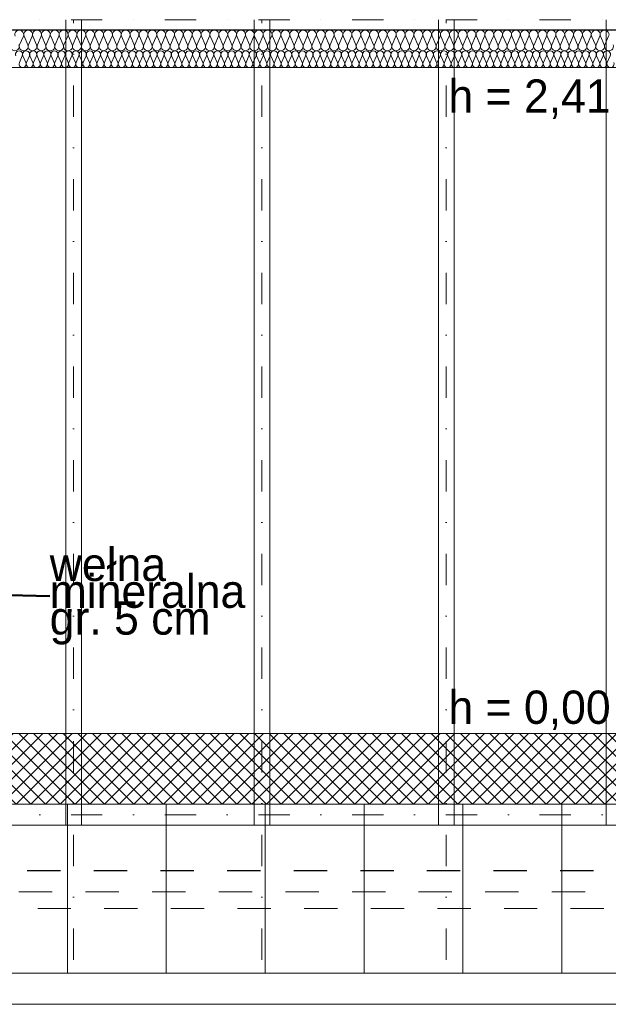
# Model space of a CAD drawing. Extents: x -438200 to -357500, y 15000 to 163871.
# Tile 108 of 148: x -429161 to -426334, y 107405 to 112136. Entities that reach past the tile are written whole.
import ezdxf

# ---------------------------------------------------------------- set-up
doc = ezdxf.new("R2010")
doc.units = 0
doc.header["$MEASUREMENT"] = 0
doc.linetypes.add('Dot & Dashed', pattern=[450, 150, -150, 0, -150])
doc.linetypes.add('Przerywana', pattern=[320, 160, -160])
doc.layers.get('0').update_dxf_attribs({"color": 252})
doc.layers.add('#podkład', color=252, linetype='Continuous')
doc.layers.add('Arch ocieplenie', color=252, linetype='Continuous')
for name, color, linetype, lineweight in [('Arch dachowki_Nr_Pióra__81', 252, 'Continuous', 9), ('Arch ocieplenie_Nr_Pióra__44', 252, 'Continuous', 13), ('Arch opisy_Nr_Pióra__21', 252, 'Continuous', 9), ('Arch wykończenie_Nr_Pióra__3', 252, 'Continuous', 18), ('arch wypelnienia_Nr_Pióra__2', 252, 'Continuous', 13), ('INWENT DACH_Nr_Pióra__21', 252, 'Continuous', 9), ('INWENT KONST. DREWNIANA_Nr_Pióra__2', 252, 'Continuous', 13), ('INWENT KONST. DREWNIANA_Nr_Pióra__21', 252, 'Continuous', 9), ('INWENT RURY SPUSTOWE_Nr_Pióra__21', 252, 'Continuous', 9), ('INWENT WYMIARY_Nr_Pióra__21', 252, 'Continuous', 9), ('INWENT.ŚCIANY_Nr_Pióra__1', 252, 'Continuous', 25), ('INWENT.ŚCIANY_Nr_Pióra__2', 252, 'Continuous', 13)]:
    doc.layers.add(name, color=color, linetype=linetype, lineweight=lineweight)
doc.styles.add('GENERATED_STYLE_2', font='txt')
doc.styles.add('GENERATED_STYLE_4', font='txt')
doc.dimstyles.new('GENERATED_STYLE__7', dxfattribs={"dimtxt": 0.18, "dimasz": 109.44, "dimexe": 0.18, "dimexo": 0.0625, "dimgap": 0.09, "dimtad": 0, "dimtih": 1, "dimtoh": 1, "dimdec": 4, "dimzin": 0, "dimdsep": 46, "dimcen": 0.09, "dimadec": 0, "dimazin": 0, "dimtfac": 1, "dimtdec": 4, "dimtmove": 0, "dimatfit": 3, "dimldrblk": 'ARROWHEAD_11', "dimfxl": 1, "dimtolj": 1, "dimtzin": 0, "dimarcsym": 0})

# ---------------------------------------------------------------- blocks, each defined once
blk = doc.blocks.new('Izolacja cieplna 14_225', base_point=(-429844.9, 96852.6))
at = {"layer": 'Arch ocieplenie_Nr_Pióra__44', "linetype": 'Continuous'}
for p, q in [((-429163, 96796.4), (-429148.9, 96828.8)), ((-429146, 96828.8), (-429131.8, 96796.4)), ((-429129, 96796.4), (-429114.8, 96828.8)), ((-429112, 96828.8), (-429097.8, 96796.4)), ((-429095, 96796.4), (-429080.8, 96828.8)), ((-429077.9, 96828.8), (-429063.8, 96796.4)), ((-429060.9, 96796.4), (-429046.8, 96828.8)), ((-429043.9, 96828.8), (-429029.8, 96796.4)), ((-429026.9, 96796.4), (-429012.7, 96828.8)), ((-429009.9, 96828.8), (-428995.7, 96796.4)), ((-428992.9, 96796.4), (-428978.7, 96828.8)), ((-428975.9, 96828.8), (-428961.7, 96796.4)), ((-428958.9, 96796.4), (-428944.7, 96828.8)), ((-428941.8, 96828.8), (-428927.7, 96796.4)), ((-428924.8, 96796.4), (-428910.7, 96828.8)), ((-428907.8, 96828.8), (-428893.7, 96796.4)), ((-428890.8, 96796.4), (-428876.6, 96828.8)), ((-428873.8, 96828.8), (-428859.6, 96796.4)), ((-428856.8, 96796.4), (-428842.6, 96828.8)), ((-428839.8, 96828.8), (-428825.6, 96796.4)), ((-428822.8, 96796.4), (-428808.6, 96828.8)), ((-428805.7, 96828.8), (-428791.6, 96796.4)), ((-428788.7, 96796.4), (-428774.6, 96828.8)), ((-428771.7, 96828.8), (-428757.6, 96796.4)), ((-428754.7, 96796.4), (-428740.5, 96828.8)), ((-428737.7, 96828.8), (-428723.5, 96796.4)), ((-428720.7, 96796.4), (-428706.5, 96828.8)), ((-428703.7, 96828.8), (-428689.5, 96796.4)), ((-428686.6, 96796.4), (-428672.5, 96828.8)), ((-428669.6, 96828.8), (-428655.5, 96796.4)), ((-428652.6, 96796.4), (-428638.5, 96828.8)), ((-428635.6, 96828.8), (-428621.5, 96796.4)), ((-428618.6, 96796.4), (-428604.4, 96828.8)), ((-428601.6, 96828.8), (-428587.4, 96796.4)), ((-428584.6, 96796.4), (-428570.4, 96828.8)), ((-428567.6, 96828.8), (-428553.4, 96796.4)), ((-428550.5, 96796.4), (-428536.4, 96828.8)), ((-428533.5, 96828.8), (-428519.4, 96796.4)), ((-428516.5, 96796.4), (-428502.4, 96828.8)), ((-428499.5, 96828.8), (-428485.4, 96796.4)), ((-428482.5, 96796.4), (-428468.3, 96828.8)), ((-428465.5, 96828.8), (-428451.3, 96796.4)), ((-428448.5, 96796.4), (-428434.3, 96828.8)), ((-428431.5, 96828.8), (-428417.3, 96796.4)), ((-428414.4, 96796.4), (-428400.3, 96828.8)), ((-428397.4, 96828.8), (-428383.3, 96796.4)), ((-428380.4, 96796.4), (-428366.3, 96828.8)), ((-428363.4, 96828.8), (-428349.3, 96796.4)), ((-428346.4, 96796.4), (-428332.2, 96828.8)), ((-428329.4, 96828.8), (-428315.2, 96796.4)), ((-428312.4, 96796.4), (-428298.2, 96828.8)), ((-428295.4, 96828.8), (-428281.2, 96796.4)), ((-428278.3, 96796.4), (-428264.2, 96828.8)), ((-428261.3, 96828.8), (-428247.2, 96796.4)), ((-428244.3, 96796.4), (-428230.2, 96828.8)), ((-428227.3, 96828.8), (-428213.1, 96796.4)), ((-428210.3, 96796.4), (-428196.1, 96828.8)), ((-428193.3, 96828.8), (-428179.1, 96796.4)), ((-428176.3, 96796.4), (-428162.1, 96828.8)), ((-428159.3, 96828.8), (-428145.1, 96796.4)), ((-428142.2, 96796.4), (-428128.1, 96828.8)), ((-428125.2, 96828.8), (-428111.1, 96796.4)), ((-428108.2, 96796.4), (-428094.1, 96828.8)), ((-428091.2, 96828.8), (-428077, 96796.4)), ((-428074.2, 96796.4), (-428060, 96828.8)), ((-428057.2, 96828.8), (-428043, 96796.4)), ((-428040.2, 96796.4), (-428026, 96828.8)), ((-428023.2, 96828.8), (-428009, 96796.4)), ((-428006.1, 96796.4), (-427992, 96828.8)), ((-427989.1, 96828.8), (-427975, 96796.4)), ((-427972.1, 96796.4), (-427958, 96828.8)), ((-427955.1, 96828.8), (-427940.9, 96796.4)), ((-427938.1, 96796.4), (-427923.9, 96828.8)), ((-427921.1, 96828.8), (-427906.9, 96796.4)), ((-427904.1, 96796.4), (-427889.9, 96828.8)), ((-427887, 96828.8), (-427872.9, 96796.4)), ((-427870, 96796.4), (-427855.9, 96828.8)), ((-427853, 96828.8), (-427838.9, 96796.4)), ((-427836, 96796.4), (-427821.9, 96828.8)), ((-427819, 96828.8), (-427804.8, 96796.4)), ((-427802, 96796.4), (-427787.8, 96828.8)), ((-427785, 96828.8), (-427770.8, 96796.4)), ((-427768, 96796.4), (-427753.8, 96828.8)), ((-427750.9, 96828.8), (-427736.8, 96796.4)), ((-427733.9, 96796.4), (-427719.8, 96828.8)), ((-427716.9, 96828.8), (-427702.8, 96796.4)), ((-427699.9, 96796.4), (-427685.8, 96828.8)), ((-427682.9, 96828.8), (-427668.7, 96796.4)), ((-427665.9, 96796.4), (-427651.7, 96828.8)), ((-427648.9, 96828.8), (-427634.7, 96796.4)), ((-427631.9, 96796.4), (-427617.7, 96828.8)), ((-427614.8, 96828.8), (-427600.7, 96796.4)), ((-427597.8, 96796.4), (-427583.7, 96828.8)), ((-427580.8, 96828.8), (-427566.7, 96796.4)), ((-427563.8, 96796.4), (-427549.7, 96828.8)), ((-427546.8, 96828.8), (-427532.6, 96796.4)), ((-427529.8, 96796.4), (-427515.6, 96828.8)), ((-427512.8, 96828.8), (-427498.6, 96796.4)), ((-427495.8, 96796.4), (-427481.6, 96828.8)), ((-427478.7, 96828.8), (-427464.6, 96796.4)), ((-427461.7, 96796.4), (-427447.6, 96828.8)), ((-427444.7, 96828.8), (-427430.6, 96796.4)), ((-427427.7, 96796.4), (-427413.5, 96828.8)), ((-427410.7, 96828.8), (-427396.5, 96796.4)), ((-427393.7, 96796.4), (-427379.5, 96828.8)), ((-427376.7, 96828.8), (-427362.5, 96796.4)), ((-427359.7, 96796.4), (-427345.5, 96828.8)), ((-427342.6, 96828.8), (-427328.5, 96796.4)), ((-427325.6, 96796.4), (-427311.5, 96828.8)), ((-427308.6, 96828.8), (-427294.5, 96796.4)), ((-427291.6, 96796.4), (-427277.4, 96828.8)), ((-427274.6, 96828.8), (-427260.4, 96796.4)), ((-427257.6, 96796.4), (-427243.4, 96828.8)), ((-427240.6, 96828.8), (-427226.4, 96796.4)), ((-427223.5, 96796.4), (-427209.4, 96828.8)), ((-427206.5, 96828.8), (-427192.4, 96796.4)), ((-427189.5, 96796.4), (-427175.4, 96828.8)), ((-427172.5, 96828.8), (-427158.4, 96796.4)), ((-427155.5, 96796.4), (-427141.3, 96828.8)), ((-427138.5, 96828.8), (-427124.3, 96796.4)), ((-427121.5, 96796.4), (-427107.3, 96828.8)), ((-427104.5, 96828.8), (-427090.3, 96796.4)), ((-427087.4, 96796.4), (-427073.3, 96828.8)), ((-427070.4, 96828.8), (-427056.3, 96796.4)), ((-427053.4, 96796.4), (-427039.3, 96828.8)), ((-427036.4, 96828.8), (-427022.3, 96796.4)), ((-427019.4, 96796.4), (-427005.2, 96828.8)), ((-427002.4, 96828.8), (-426988.2, 96796.4)), ((-426985.4, 96796.4), (-426971.2, 96828.8)), ((-426968.4, 96828.8), (-426954.2, 96796.4)), ((-426951.3, 96796.4), (-426937.2, 96828.8)), ((-426934.3, 96828.8), (-426920.2, 96796.4)), ((-426917.3, 96796.4), (-426903.2, 96828.8)), ((-426900.3, 96828.8), (-426886.2, 96796.4)), ((-426883.3, 96796.4), (-426869.1, 96828.8)), ((-426866.3, 96828.8), (-426852.1, 96796.4)), ((-426849.3, 96796.4), (-426835.1, 96828.8)), ((-426832.3, 96828.8), (-426818.1, 96796.4)), ((-426815.2, 96796.4), (-426801.1, 96828.8)), ((-426798.2, 96828.8), (-426784.1, 96796.4)), ((-426781.2, 96796.4), (-426767.1, 96828.8)), ((-426764.2, 96828.8), (-426750.1, 96796.4)), ((-426747.2, 96796.4), (-426733, 96828.8)), ((-426730.2, 96828.8), (-426716, 96796.4)), ((-426713.2, 96796.4), (-426699, 96828.8)), ((-426696.2, 96828.8), (-426682, 96796.4)), ((-426679.1, 96796.4), (-426665, 96828.8)), ((-426662.1, 96828.8), (-426648, 96796.4)), ((-426645.1, 96796.4), (-426631, 96828.8)), ((-426628.1, 96828.8), (-426613.9, 96796.4)), ((-426611.1, 96796.4), (-426596.9, 96828.8)), ((-426594.1, 96828.8), (-426579.9, 96796.4)), ((-426577.1, 96796.4), (-426562.9, 96828.8)), ((-426560.1, 96828.8), (-426545.9, 96796.4)), ((-426543, 96796.4), (-426528.9, 96828.8)), ((-426526, 96828.8), (-426511.9, 96796.4)), ((-426509, 96796.4), (-426494.9, 96828.8)), ((-426492, 96828.8), (-426477.8, 96796.4)), ((-426475, 96796.4), (-426460.8, 96828.8)), ((-426458, 96828.8), (-426443.8, 96796.4)), ((-426441, 96796.4), (-426426.8, 96828.8)), ((-426423.9, 96828.8), (-426409.8, 96796.4)), ((-426406.9, 96796.4), (-426392.8, 96828.8)), ((-426389.9, 96828.8), (-426375.8, 96796.4)), ((-426372.9, 96796.4), (-426358.8, 96828.8)), ((-426355.9, 96828.8), (-426341.7, 96796.4)), ((-426338.9, 96796.4), (-426324.7, 96828.8))]:
    blk.add_line(p, q, dxfattribs=at)
for centre, start_param, end_param in [((-429164.4, 96835.6), 4.299595, 8.266774), ((-429130.4, 96835.6), 4.299595, 8.266774), ((-429096.4, 96835.6), 4.299595, 8.266774), ((-429062.4, 96835.6), 4.299595, 8.266774), ((-429028.3, 96835.6), 4.299595, 8.266774), ((-428994.3, 96835.6), 4.299595, 8.266774), ((-428960.3, 96835.6), 4.299595, 8.266774), ((-428926.3, 96835.6), 4.299595, 8.266774), ((-428892.2, 96835.6), 4.299595, 8.266774), ((-428858.2, 96835.6), 4.299595, 8.266774), ((-428824.2, 96835.6), 4.299595, 8.266774), ((-428790.2, 96835.6), 4.299595, 8.266774), ((-428756.1, 96835.6), 4.299595, 8.266774), ((-428722.1, 96835.6), 4.299595, 8.266774), ((-428688.1, 96835.6), 4.299595, 8.266774), ((-428654.1, 96835.6), 4.299595, 8.266774), ((-428620, 96835.6), 4.299595, 8.266774), ((-428586, 96835.6), 4.299595, 8.266774), ((-428552, 96835.6), 4.299595, 8.266774), ((-428518, 96835.6), 4.299595, 8.266774), ((-428483.9, 96835.6), 4.299595, 8.266774), ((-428449.9, 96835.6), 4.299595, 8.266774), ((-428415.9, 96835.6), 4.299595, 8.266774), ((-428381.8, 96835.6), 4.299595, 8.266774), ((-428347.8, 96835.6), 4.299595, 8.266774), ((-428313.8, 96835.6), 4.299595, 8.266774), ((-428279.8, 96835.6), 4.299595, 8.266774), ((-428245.7, 96835.6), 4.299595, 8.266774), ((-428211.7, 96835.6), 4.299595, 8.266774), ((-428177.7, 96835.6), 4.299595, 8.266774), ((-428143.7, 96835.6), 4.299595, 8.266774), ((-428109.6, 96835.6), 4.299595, 8.266774), ((-428075.6, 96835.6), 4.299595, 8.266774), ((-428041.6, 96835.6), 4.299595, 8.266774), ((-428007.6, 96835.6), 4.299595, 8.266774), ((-427973.5, 96835.6), 4.299595, 8.266774), ((-427939.5, 96835.6), 4.299595, 8.266774), ((-427905.5, 96835.6), 4.299595, 8.266774), ((-427871.5, 96835.6), 4.299595, 8.266774), ((-427837.4, 96835.6), 4.299595, 8.266774), ((-427803.4, 96835.6), 4.299595, 8.266774), ((-427769.4, 96835.6), 4.299595, 8.266774), ((-427735.4, 96835.6), 4.299595, 8.266774), ((-427701.3, 96835.6), 4.299595, 8.266774), ((-427667.3, 96835.6), 4.299595, 8.266774), ((-427633.3, 96835.6), 4.299595, 8.266774), ((-427599.3, 96835.6), 4.299595, 8.266774), ((-427565.2, 96835.6), 4.299595, 8.266774), ((-427531.2, 96835.6), 4.299595, 8.266774), ((-427497.2, 96835.6), 4.299595, 8.266774), ((-427463.2, 96835.6), 4.299595, 8.266774), ((-427429.1, 96835.6), 4.299595, 8.266774), ((-427395.1, 96835.6), 4.299595, 8.266774), ((-427361.1, 96835.6), 4.299595, 8.266774), ((-427327.1, 96835.6), 4.299595, 8.266774), ((-427293, 96835.6), 4.299595, 8.266774), ((-427259, 96835.6), 4.299595, 8.266774), ((-427225, 96835.6), 4.299595, 8.266774), ((-427191, 96835.6), 4.299595, 8.266774), ((-427156.9, 96835.6), 4.299595, 8.266774), ((-427122.9, 96835.6), 4.299595, 8.266774), ((-427088.9, 96835.6), 4.299595, 8.266774), ((-427054.9, 96835.6), 4.299595, 8.266774), ((-427020.8, 96835.6), 4.299595, 8.266774), ((-426986.8, 96835.6), 4.299595, 8.266774), ((-426952.8, 96835.6), 4.299595, 8.266774), ((-426918.7, 96835.6), 4.299595, 8.266774), ((-426884.7, 96835.6), 4.299595, 8.266774), ((-426850.7, 96835.6), 4.299595, 8.266774), ((-426816.7, 96835.6), 4.299595, 8.266774), ((-426782.6, 96835.6), 4.299595, 8.266774), ((-426748.6, 96835.6), 4.299595, 8.266774), ((-426714.6, 96835.6), 4.299595, 8.266774), ((-426680.6, 96835.6), 4.299595, 8.266774), ((-426646.5, 96835.6), 4.299595, 8.266774), ((-426612.5, 96835.6), 4.299595, 8.266774), ((-426578.5, 96835.6), 4.299595, 8.266774), ((-426544.5, 96835.6), 4.299595, 8.266774), ((-426510.4, 96835.6), 4.299595, 8.266774), ((-426476.4, 96835.6), 4.299595, 8.266774), ((-426442.4, 96835.6), 4.299595, 8.266774), ((-426408.4, 96835.6), 4.299595, 8.266774), ((-426374.3, 96835.6), 4.299595, 8.266774), ((-426340.3, 96835.6), 4.299595, 8.266774), ((-429147.4, 96789.6), 1.158003, 5.125183), ((-429113.4, 96789.6), 1.158003, 5.125183), ((-429079.4, 96789.6), 1.158003, 5.125183), ((-429045.3, 96789.6), 1.158003, 5.125183), ((-429011.3, 96789.6), 1.158003, 5.125183), ((-428977.3, 96789.6), 1.158003, 5.125183), ((-428943.3, 96789.6), 1.158003, 5.125183), ((-428909.2, 96789.6), 1.158003, 5.125183), ((-428875.2, 96789.6), 1.158003, 5.125183), ((-428841.2, 96789.6), 1.158003, 5.125183), ((-428807.2, 96789.6), 1.158003, 5.125183), ((-428773.1, 96789.6), 1.158003, 5.125183), ((-428739.1, 96789.6), 1.158003, 5.125183), ((-428705.1, 96789.6), 1.158003, 5.125183), ((-428671.1, 96789.6), 1.158003, 5.125183), ((-428637, 96789.6), 1.158003, 5.125183), ((-428603, 96789.6), 1.158003, 5.125183), ((-428569, 96789.6), 1.158003, 5.125183), ((-428535, 96789.6), 1.158003, 5.125183), ((-428500.9, 96789.6), 1.158003, 5.125183), ((-428466.9, 96789.6), 1.158003, 5.125183), ((-428432.9, 96789.6), 1.158003, 5.125183), ((-428398.9, 96789.6), 1.158003, 5.125183), ((-428364.8, 96789.6), 1.158003, 5.125183), ((-428330.8, 96789.6), 1.158003, 5.125183), ((-428296.8, 96789.6), 1.158003, 5.125183), ((-428262.8, 96789.6), 1.158003, 5.125183), ((-428228.7, 96789.6), 1.158003, 5.125183), ((-428194.7, 96789.6), 1.158003, 5.125183), ((-428160.7, 96789.6), 1.158003, 5.125183), ((-428126.7, 96789.6), 1.158003, 5.125183), ((-428092.6, 96789.6), 1.158003, 5.125183), ((-428058.6, 96789.6), 1.158003, 5.125183), ((-428024.6, 96789.6), 1.158003, 5.125183), ((-427990.6, 96789.6), 1.158003, 5.125183), ((-427956.5, 96789.6), 1.158003, 5.125183), ((-427922.5, 96789.6), 1.158003, 5.125183), ((-427888.5, 96789.6), 1.158003, 5.125183), ((-427854.5, 96789.6), 1.158003, 5.125183), ((-427820.4, 96789.6), 1.158003, 5.125183), ((-427786.4, 96789.6), 1.158003, 5.125183), ((-427752.4, 96789.6), 1.158003, 5.125183), ((-427718.3, 96789.6), 1.158003, 5.125183), ((-427684.3, 96789.6), 1.158003, 5.125183), ((-427650.3, 96789.6), 1.158003, 5.125183), ((-427616.3, 96789.6), 1.158003, 5.125183), ((-427582.2, 96789.6), 1.158003, 5.125183), ((-427548.2, 96789.6), 1.158003, 5.125183), ((-427514.2, 96789.6), 1.158003, 5.125183), ((-427480.2, 96789.6), 1.158003, 5.125183), ((-427446.1, 96789.6), 1.158003, 5.125183), ((-427412.1, 96789.6), 1.158003, 5.125183), ((-427378.1, 96789.6), 1.158003, 5.125183), ((-427344.1, 96789.6), 1.158003, 5.125183), ((-427310, 96789.6), 1.158003, 5.125183), ((-427276, 96789.6), 1.158003, 5.125183), ((-427242, 96789.6), 1.158003, 5.125183), ((-427208, 96789.6), 1.158003, 5.125183), ((-427173.9, 96789.6), 1.158003, 5.125183), ((-427139.9, 96789.6), 1.158003, 5.125183), ((-427105.9, 96789.6), 1.158003, 5.125183), ((-427071.9, 96789.6), 1.158003, 5.125183), ((-427037.8, 96789.6), 1.158003, 5.125183), ((-427003.8, 96789.6), 1.158003, 5.125183), ((-426969.8, 96789.6), 1.158003, 5.125183), ((-426935.8, 96789.6), 1.158003, 5.125183), ((-426901.7, 96789.6), 1.158003, 5.125183), ((-426867.7, 96789.6), 1.158003, 5.125183), ((-426833.7, 96789.6), 1.158003, 5.125183), ((-426799.7, 96789.6), 1.158003, 5.125183), ((-426765.6, 96789.6), 1.158003, 5.125183), ((-426731.6, 96789.6), 1.158003, 5.125183), ((-426697.6, 96789.6), 1.158003, 5.125183), ((-426663.6, 96789.6), 1.158003, 5.125183), ((-426629.5, 96789.6), 1.158003, 5.125183), ((-426595.5, 96789.6), 1.158003, 5.125183), ((-426561.5, 96789.6), 1.158003, 5.125183), ((-426527.5, 96789.6), 1.158003, 5.125183), ((-426493.4, 96789.6), 1.158003, 5.125183), ((-426459.4, 96789.6), 1.158003, 5.125183), ((-426425.4, 96789.6), 1.158003, 5.125183), ((-426391.4, 96789.6), 1.158003, 5.125183), ((-426357.3, 96789.6), 1.158003, 5.125183), ((-426323.3, 96789.6), 1.158003, 5.125183)]:
    blk.add_ellipse(centre, major_axis=(0, 17), ratio=0.999906, start_param=start_param, end_param=end_param, dxfattribs=at)
blk = doc.blocks.new('Izolacja cieplna 14_226', base_point=(-419194.9, 96952.6))
at = {"layer": 'Arch ocieplenie_Nr_Pióra__44', "linetype": 'Continuous'}
for p, q in [((-429143.8, 96922.8), (-429161.6, 96882.4)), ((-429122.5, 96882.4), (-429140.3, 96922.8)), ((-429101.2, 96922.8), (-429119, 96882.4)), ((-429079.9, 96882.4), (-429097.7, 96922.8)), ((-429058.6, 96922.8), (-429076.4, 96882.4)), ((-429037.3, 96882.4), (-429055.1, 96922.8)), ((-429016, 96922.8), (-429033.8, 96882.4)), ((-428994.7, 96882.4), (-429012.5, 96922.8)), ((-428973.4, 96922.8), (-428991.2, 96882.4)), ((-428952.1, 96882.4), (-428969.9, 96922.8)), ((-428930.8, 96922.8), (-428948.6, 96882.4)), ((-428909.5, 96882.4), (-428927.3, 96922.8)), ((-428888.2, 96922.8), (-428906, 96882.4)), ((-428866.9, 96882.4), (-428884.7, 96922.8)), ((-428845.6, 96922.8), (-428863.4, 96882.4)), ((-428824.3, 96882.4), (-428842.1, 96922.8)), ((-428803, 96922.8), (-428820.8, 96882.4)), ((-428781.7, 96882.4), (-428799.5, 96922.8)), ((-428760.4, 96922.8), (-428778.2, 96882.4)), ((-428739.1, 96882.4), (-428756.9, 96922.8)), ((-428717.8, 96922.8), (-428735.6, 96882.4)), ((-428696.5, 96882.4), (-428714.3, 96922.8)), ((-428675.2, 96922.8), (-428693, 96882.4)), ((-428653.9, 96882.4), (-428671.7, 96922.8)), ((-428632.6, 96922.8), (-428650.4, 96882.4)), ((-428611.3, 96882.4), (-428629.1, 96922.8)), ((-428590, 96922.8), (-428607.8, 96882.4)), ((-428568.7, 96882.4), (-428586.5, 96922.8)), ((-428547.4, 96922.8), (-428565.2, 96882.4)), ((-428526.1, 96882.4), (-428543.9, 96922.8)), ((-428504.8, 96922.8), (-428522.6, 96882.4)), ((-428483.5, 96882.4), (-428501.3, 96922.8)), ((-428462.2, 96922.8), (-428480, 96882.4)), ((-428440.9, 96882.4), (-428458.7, 96922.8)), ((-428419.6, 96922.8), (-428437.4, 96882.4)), ((-428398.3, 96882.4), (-428416.1, 96922.8)), ((-428377, 96922.8), (-428394.8, 96882.4)), ((-428355.7, 96882.4), (-428373.5, 96922.8)), ((-428334.4, 96922.8), (-428352.2, 96882.4)), ((-428313.1, 96882.4), (-428330.9, 96922.8)), ((-428291.8, 96922.8), (-428309.6, 96882.4)), ((-428270.5, 96882.4), (-428288.3, 96922.8)), ((-428249.2, 96922.8), (-428267, 96882.4)), ((-428227.9, 96882.4), (-428245.7, 96922.8)), ((-428206.6, 96922.8), (-428224.4, 96882.4)), ((-428185.3, 96882.4), (-428203.1, 96922.8)), ((-428164, 96922.8), (-428181.8, 96882.4)), ((-428142.7, 96882.4), (-428160.5, 96922.8)), ((-428121.4, 96922.8), (-428139.2, 96882.4)), ((-428100.1, 96882.4), (-428117.9, 96922.8)), ((-428078.8, 96922.8), (-428096.6, 96882.4)), ((-428057.5, 96882.4), (-428075.3, 96922.8)), ((-428036.2, 96922.8), (-428054, 96882.4)), ((-428014.9, 96882.4), (-428032.7, 96922.8)), ((-427993.6, 96922.8), (-428011.4, 96882.4)), ((-427972.3, 96882.4), (-427990.1, 96922.8)), ((-427951, 96922.8), (-427968.8, 96882.4)), ((-427929.7, 96882.4), (-427947.5, 96922.8)), ((-427908.4, 96922.8), (-427926.2, 96882.4)), ((-427887.1, 96882.4), (-427904.9, 96922.8)), ((-427865.8, 96922.8), (-427883.6, 96882.4)), ((-427844.5, 96882.4), (-427862.3, 96922.8)), ((-427823.2, 96922.8), (-427841, 96882.4)), ((-427801.9, 96882.4), (-427819.7, 96922.8)), ((-427780.6, 96922.8), (-427798.4, 96882.4)), ((-427759.3, 96882.4), (-427777.1, 96922.8)), ((-427738, 96922.8), (-427755.8, 96882.4)), ((-427716.7, 96882.4), (-427734.5, 96922.8)), ((-427695.4, 96922.8), (-427713.2, 96882.4)), ((-427674.1, 96882.4), (-427691.9, 96922.8)), ((-427652.8, 96922.8), (-427670.6, 96882.4)), ((-427631.5, 96882.4), (-427649.3, 96922.8)), ((-427610.2, 96922.8), (-427628, 96882.4)), ((-427588.9, 96882.4), (-427606.7, 96922.8)), ((-427567.6, 96922.8), (-427585.4, 96882.4)), ((-427546.3, 96882.4), (-427564.1, 96922.8)), ((-427525, 96922.8), (-427542.8, 96882.4)), ((-427503.7, 96882.4), (-427521.5, 96922.8)), ((-427482.4, 96922.8), (-427500.2, 96882.4)), ((-427461.1, 96882.4), (-427478.9, 96922.8)), ((-427439.8, 96922.8), (-427457.6, 96882.4)), ((-427418.5, 96882.4), (-427436.3, 96922.8)), ((-427397.2, 96922.8), (-427415, 96882.4)), ((-427375.9, 96882.4), (-427393.7, 96922.8)), ((-427354.6, 96922.8), (-427372.4, 96882.4)), ((-427333.3, 96882.4), (-427351.1, 96922.8)), ((-427312, 96922.8), (-427329.8, 96882.4)), ((-427290.7, 96882.4), (-427308.5, 96922.8)), ((-427269.4, 96922.8), (-427287.2, 96882.4)), ((-427248.1, 96882.4), (-427265.9, 96922.8)), ((-427226.8, 96922.8), (-427244.6, 96882.4)), ((-427205.5, 96882.4), (-427223.3, 96922.8)), ((-427184.2, 96922.8), (-427202, 96882.4)), ((-427162.9, 96882.4), (-427180.7, 96922.8)), ((-427141.6, 96922.8), (-427159.4, 96882.4)), ((-427120.3, 96882.4), (-427138.1, 96922.8)), ((-427099, 96922.8), (-427116.8, 96882.4)), ((-427077.7, 96882.4), (-427095.5, 96922.8)), ((-427056.4, 96922.8), (-427074.2, 96882.4)), ((-427035.1, 96882.4), (-427052.9, 96922.8)), ((-427013.8, 96922.8), (-427031.6, 96882.4)), ((-426992.5, 96882.4), (-427010.3, 96922.8)), ((-426971.2, 96922.8), (-426989, 96882.4)), ((-426949.9, 96882.4), (-426967.7, 96922.8)), ((-426928.6, 96922.8), (-426946.4, 96882.4)), ((-426907.3, 96882.4), (-426925.1, 96922.8)), ((-426886, 96922.8), (-426903.8, 96882.4)), ((-426864.7, 96882.4), (-426882.5, 96922.8)), ((-426843.4, 96922.8), (-426861.2, 96882.4)), ((-426822.1, 96882.4), (-426839.9, 96922.8)), ((-426800.8, 96922.8), (-426818.6, 96882.4)), ((-426779.5, 96882.4), (-426797.3, 96922.8)), ((-426758.2, 96922.8), (-426776, 96882.4)), ((-426736.9, 96882.4), (-426754.7, 96922.8)), ((-426715.6, 96922.8), (-426733.4, 96882.4)), ((-426694.3, 96882.4), (-426712.1, 96922.8)), ((-426673, 96922.8), (-426690.8, 96882.4)), ((-426651.7, 96882.4), (-426669.5, 96922.8)), ((-426630.4, 96922.8), (-426648.2, 96882.4)), ((-426609.1, 96882.4), (-426626.9, 96922.8)), ((-426587.8, 96922.8), (-426605.6, 96882.4)), ((-426566.5, 96882.4), (-426584.3, 96922.8)), ((-426545.2, 96922.8), (-426563, 96882.4)), ((-426523.9, 96882.4), (-426541.7, 96922.8)), ((-426502.6, 96922.8), (-426520.4, 96882.4)), ((-426481.3, 96882.4), (-426499.1, 96922.8)), ((-426460, 96922.8), (-426477.8, 96882.4)), ((-426438.7, 96882.4), (-426456.5, 96922.8)), ((-426417.4, 96922.8), (-426435.2, 96882.4)), ((-426396.1, 96882.4), (-426413.9, 96922.8)), ((-426374.8, 96922.8), (-426392.6, 96882.4)), ((-426353.5, 96882.4), (-426371.3, 96922.8)), ((-426332.2, 96922.8), (-426350, 96882.4))]:
    blk.add_line(p, q, dxfattribs=at)
for centre, start_param, end_param in [((-429163.3, 96931.3), 2.7288, 6.695979), ((-429120.7, 96931.3), 2.7288, 6.695979), ((-429078.1, 96931.3), 2.7288, 6.695979), ((-429035.5, 96931.3), 2.7288, 6.695979), ((-428992.9, 96931.3), 2.7288, 6.695979), ((-428950.3, 96931.3), 2.7288, 6.695979), ((-428907.7, 96931.3), 2.7288, 6.695979), ((-428865.1, 96931.3), 2.7288, 6.695979), ((-428822.5, 96931.3), 2.7288, 6.695979), ((-428779.9, 96931.3), 2.7288, 6.695979), ((-428737.3, 96931.3), 2.7288, 6.695979), ((-428694.7, 96931.3), 2.7288, 6.695979), ((-428652.1, 96931.3), 2.7288, 6.695979), ((-428609.5, 96931.3), 2.7288, 6.695979), ((-428566.9, 96931.3), 2.7288, 6.695979), ((-428524.3, 96931.3), 2.7288, 6.695979), ((-428481.7, 96931.3), 2.7288, 6.695979), ((-428439.1, 96931.3), 2.7288, 6.695979), ((-428396.5, 96931.3), 2.7288, 6.695979), ((-428353.9, 96931.3), 2.7288, 6.695979), ((-428311.3, 96931.3), 2.7288, 6.695979), ((-428268.7, 96931.3), 2.7288, 6.695979), ((-428226.1, 96931.3), 2.7288, 6.695979), ((-428183.5, 96931.3), 2.7288, 6.695979), ((-428140.9, 96931.3), 2.7288, 6.695979), ((-428098.3, 96931.3), 2.7288, 6.695979), ((-428055.7, 96931.3), 2.7288, 6.695979), ((-428013.1, 96931.3), 2.7288, 6.695979), ((-427970.5, 96931.3), 2.7288, 6.695979), ((-427927.9, 96931.3), 2.7288, 6.695979), ((-427885.3, 96931.3), 2.7288, 6.695979), ((-427842.7, 96931.3), 2.7288, 6.695979), ((-427800.1, 96931.3), 2.7288, 6.695979), ((-427757.5, 96931.3), 2.7288, 6.695979), ((-427714.9, 96931.3), 2.7288, 6.695979), ((-427672.3, 96931.3), 2.7288, 6.695979), ((-427629.7, 96931.3), 2.7288, 6.695979), ((-427587.1, 96931.3), 2.7288, 6.695979), ((-427544.5, 96931.3), 2.7288, 6.695979), ((-427501.9, 96931.3), 2.7288, 6.695979), ((-427459.3, 96931.3), 2.7288, 6.695979), ((-427416.7, 96931.3), 2.7288, 6.695979), ((-427374.1, 96931.3), 2.7288, 6.695979), ((-427331.5, 96931.3), 2.7288, 6.695979), ((-427288.9, 96931.3), 2.7288, 6.695979), ((-427246.3, 96931.3), 2.7288, 6.695979), ((-427203.7, 96931.3), 2.7288, 6.695979), ((-427161.1, 96931.3), 2.7288, 6.695979), ((-427118.5, 96931.3), 2.7288, 6.695979), ((-427075.9, 96931.3), 2.7288, 6.695979), ((-427033.3, 96931.3), 2.7288, 6.695979), ((-426990.7, 96931.3), 2.7288, 6.695979), ((-426948.1, 96931.3), 2.7288, 6.695979), ((-426905.5, 96931.3), 2.7288, 6.695979), ((-426862.9, 96931.3), 2.7288, 6.695979), ((-426820.3, 96931.3), 2.7288, 6.695979), ((-426777.7, 96931.3), 2.7288, 6.695979), ((-426735.1, 96931.3), 2.7288, 6.695979), ((-426692.5, 96931.3), 2.7288, 6.695979), ((-426649.9, 96931.3), 2.7288, 6.695979), ((-426607.3, 96931.3), 2.7288, 6.695979), ((-426564.7, 96931.3), 2.7288, 6.695979), ((-426522.1, 96931.3), 2.7288, 6.695979), ((-426479.5, 96931.3), 2.7288, 6.695979), ((-426436.9, 96931.3), 2.7288, 6.695979), ((-426394.3, 96931.3), 2.7288, 6.695979), ((-426351.7, 96931.3), 2.7288, 6.695979), ((-429184.6, 96873.9), 5.870392, 9.837571), ((-429142, 96873.9), 5.870392, 9.837571), ((-429099.4, 96873.9), 5.870392, 9.837571), ((-429056.8, 96873.9), 5.870392, 9.837571), ((-429014.2, 96873.9), 5.870392, 9.837571), ((-428971.6, 96873.9), 5.870392, 9.837571), ((-428929, 96873.9), 5.870392, 9.837571), ((-428886.4, 96873.9), 5.870392, 9.837571), ((-428843.8, 96873.9), 5.870392, 9.837571), ((-428801.2, 96873.9), 5.870392, 9.837571), ((-428758.6, 96873.9), 5.870392, 9.837571), ((-428716, 96873.9), 5.870392, 9.837571), ((-428673.4, 96873.9), 5.870392, 9.837571), ((-428630.8, 96873.9), 5.870392, 9.837571), ((-428588.2, 96873.9), 5.870392, 9.837571), ((-428545.6, 96873.9), 5.870392, 9.837571), ((-428503, 96873.9), 5.870392, 9.837571), ((-428460.4, 96873.9), 5.870392, 9.837571), ((-428417.8, 96873.9), 5.870392, 9.837571), ((-428375.2, 96873.9), 5.870392, 9.837571), ((-428332.6, 96873.9), 5.870392, 9.837571), ((-428290, 96873.9), 5.870392, 9.837571), ((-428247.4, 96873.9), 5.870392, 9.837571), ((-428204.8, 96873.9), 5.870392, 9.837571), ((-428162.2, 96873.9), 5.870392, 9.837571), ((-428119.6, 96873.9), 5.870392, 9.837571), ((-428077, 96873.9), 5.870392, 9.837571), ((-428034.4, 96873.9), 5.870392, 9.837571), ((-427991.8, 96873.9), 5.870392, 9.837571), ((-427949.2, 96873.9), 5.870392, 9.837571), ((-427906.6, 96873.9), 5.870392, 9.837571), ((-427864, 96873.9), 5.870392, 9.837571), ((-427821.4, 96873.9), 5.870392, 9.837571), ((-427778.8, 96873.9), 5.870392, 9.837571), ((-427736.2, 96873.9), 5.870392, 9.837571), ((-427693.6, 96873.9), 5.870392, 9.837571), ((-427651, 96873.9), 5.870392, 9.837571), ((-427608.4, 96873.9), 5.870392, 9.837571), ((-427565.8, 96873.9), 5.870392, 9.837571), ((-427523.2, 96873.9), 5.870392, 9.837571), ((-427480.6, 96873.9), 5.870392, 9.837571), ((-427438, 96873.9), 5.870392, 9.837571), ((-427395.4, 96873.9), 5.870392, 9.837571), ((-427352.8, 96873.9), 5.870392, 9.837571), ((-427310.2, 96873.9), 5.870392, 9.837571), ((-427267.6, 96873.9), 5.870392, 9.837571), ((-427225, 96873.9), 5.870392, 9.837571), ((-427182.4, 96873.9), 5.870392, 9.837571), ((-427139.8, 96873.9), 5.870392, 9.837571), ((-427097.2, 96873.9), 5.870392, 9.837571), ((-427054.6, 96873.9), 5.870392, 9.837571), ((-427012, 96873.9), 5.870392, 9.837571), ((-426969.4, 96873.9), 5.870392, 9.837571), ((-426926.8, 96873.9), 5.870392, 9.837571), ((-426884.2, 96873.9), 5.870392, 9.837571), ((-426841.6, 96873.9), 5.870392, 9.837571), ((-426799, 96873.9), 5.870392, 9.837571), ((-426756.4, 96873.9), 5.870392, 9.837571), ((-426713.8, 96873.9), 5.870392, 9.837571), ((-426671.2, 96873.9), 5.870392, 9.837571), ((-426628.6, 96873.9), 5.870392, 9.837571), ((-426586, 96873.9), 5.870392, 9.837571), ((-426543.4, 96873.9), 5.870392, 9.837571), ((-426500.8, 96873.9), 5.870392, 9.837571), ((-426458.2, 96873.9), 5.870392, 9.837571), ((-426415.6, 96873.9), 5.870392, 9.837571), ((-426373, 96873.9), 5.870392, 9.837571), ((-426330.4, 96873.9), 5.870392, 9.837571)]:
    blk.add_ellipse(centre, major_axis=(-21.3, 0), ratio=0.998489, start_param=start_param, end_param=end_param, dxfattribs=at)
blk = doc.blocks.new('ARROWHEAD_11')
at = {"color": 0, "linetype": 'Continuous', "lineweight": 0}
blk.add_line((0, 0), (-1, 0), dxfattribs=at)
at = {"color": 0, "linetype": 'Continuous', "lineweight": 0, "const_width": 0.25, "flags": 128}
blk.add_lwpolyline([(-0.125, 0, 1), (0.125, 0, 1)], format="xyb", close=True, dxfattribs=at)
blk = doc.blocks.new('poddasze')
at = {"layer": 'arch wypelnienia_Nr_Pióra__2', "linetype": 'Continuous'}
h = blk.add_hatch(dxfattribs=at)
h.set_pattern_fill('Grid_5x5_Diagonal', color=252, style=0, pattern_type=2)
h.set_pattern_definition([(45, (0, -15837.553), (-35.355339, 35.355339), []), (135, (0, -15837.553), (35.355339, 35.355339), [])])
h.paths.add_polyline_path([(-415254.9, 77395.1), (-429794.9, 77395.1), (-429794.9, 77735.1), (-415254.9, 77735.1)], flags=0)
at = {"layer": 'Arch dachowki_Nr_Pióra__81', "color": 252, "linetype": 'Continuous'}
for p, q in [((-428932.4, 76584), (-428932.4, 77395.1)), ((-428457.4, 76584), (-428457.4, 77395.1)), ((-427982.4, 76584), (-427982.4, 77395.1)), ((-427507.4, 76584), (-427507.4, 77395.1)), ((-427032.4, 76584), (-427032.4, 77395.1)), ((-426557.4, 76584), (-426557.4, 77395.1))]:
    blk.add_line(p, q, dxfattribs=at)
at = {"layer": 'Arch wykończenie_Nr_Pióra__3', "color": 252, "linetype": 'Continuous'}
for p, q in [((-419244.9, 80935.1), (-429794.9, 80935.1)), ((-415254.9, 77735.1), (-429794.9, 77735.1))]:
    blk.add_line(p, q, dxfattribs=at)
at = {"layer": 'Arch wykończenie_Nr_Pióra__3', "color": 252, "linetype": 'Przerywana'}
blk.add_line((-414514.9, 76895.1), (-430484.9, 76895.1), dxfattribs=at)
at = {"layer": 'INWENT DACH_Nr_Pióra__21', "color": 252, "linetype": 'Continuous'}
blk.add_line((-414324.9, 76584), (-430714.9, 76584), dxfattribs=at)
at = {"layer": 'INWENT KONST. DREWNIANA_Nr_Pióra__2', "color": 252, "linetype": 'Continuous'}
for p, q in [((-428939.9, 77295.1), (-428939.9, 81165.1)), ((-428864.9, 77295.1), (-428864.9, 81165.1)), ((-428034.9, 77295.1), (-428034.9, 81165.1)), ((-427959.9, 77295.1), (-427959.9, 81165.1)), ((-427149.9, 77295.1), (-427149.9, 81165.1)), ((-427074.9, 77295.1), (-427074.9, 81165.1)), ((-426344.9, 77295.1), (-426344.9, 81165.1))]:
    blk.add_line(p, q, dxfattribs=at)
at = {"layer": 'INWENT KONST. DREWNIANA_Nr_Pióra__21', "color": 252, "linetype": 'Dot & Dashed'}
for p, q in [((-430714.9, 81165.1), (-414324.9, 81165.1)), ((-428902.4, 76648.1), (-428902.4, 81165.1)), ((-427997.4, 76648.1), (-427997.4, 81165.1)), ((-427112.4, 76648.1), (-427112.4, 81165.1)), ((-430714.9, 77345.1), (-414324.9, 77345.1))]:
    blk.add_line(p, q, dxfattribs=at)
at = {"layer": 'INWENT KONST. DREWNIANA_Nr_Pióra__21', "color": 252, "linetype": 'Continuous'}
for p, q in [((-430714.9, 77395.1), (-414324.9, 77395.1)), ((-430714.9, 77295.1), (-414324.9, 77295.1))]:
    blk.add_line(p, q, dxfattribs=at)
at = {"layer": 'INWENT RURY SPUSTOWE_Nr_Pióra__21', "color": 252, "linetype": 'Continuous'}
blk.add_line((-414324.9, 76434), (-430714.9, 76434), dxfattribs=at)
at = {"layer": 'INWENT.ŚCIANY_Nr_Pióra__1', "color": 252, "linetype": 'Continuous'}
blk.add_line((-419194.9, 81115.1), (-429844.9, 81115.1), dxfattribs=at)
at = {"layer": 'INWENT.ŚCIANY_Nr_Pióra__1', "color": 252, "linetype": 'Przerywana'}
blk.add_line((-415204.9, 77075.1), (-429844.9, 77075.1), dxfattribs=at)
at = {"layer": 'INWENT.ŚCIANY_Nr_Pióra__2', "color": 252, "linetype": 'Przerywana'}
blk.add_line((-430444.9, 76975.1), (-414594.9, 76975.1), dxfattribs=at)
at = {"layer": 'Arch ocieplenie', "color": 252, "linetype": 'Continuous', "lineweight": 13}
for name, p in [('Izolacja cieplna 14_226', (-419194.9, 81115.1)), ('Izolacja cieplna 14_225', (-429844.9, 81015.1))]:
    blk.add_blockref(name, p, dxfattribs=at)
at = {"layer": 'Arch opisy_Nr_Pióra__21', "color": 252, "linetype": 'Continuous', "insert": (-429017.1, 78394.9), "char_height": 160, "width": 1341.75, "attachment_point": 4, "line_spacing_factor": 0.483435, "style": 'GENERATED_STYLE_4'}
blk.add_mtext('{wełna mineralna\\Pgr. 5 cm}', dxfattribs=at)
at = {"layer": 'INWENT WYMIARY_Nr_Pióra__21', "color": 252, "linetype": 'Continuous', "char_height": 160, "attachment_point": 8, "style": 'GENERATED_STYLE_2'}
for s, insert in [('{h = 2,41}', (-426712.3, 80688.2)), ('{h = 0,00}', (-426712.3, 77751.7))]:
    blk.add_mtext(s, dxfattribs=dict(at, insert=insert))
at = {"layer": 'Arch opisy_Nr_Pióra__21', "color": 252, "linetype": 'Continuous', "annotation_type": 0, "has_hookline": 1, "hookline_direction": 0, "text_width": 1112.4}
blk.add_leader([(-429829.9, 78417.8), (-429017.2, 78394.9)], dimstyle='GENERATED_STYLE__7', dxfattribs=at)

msp = doc.modelspace()

# ---------------------------------------------------------------- block references
at = {"layer": '#podkład', "color": 3, "lineweight": 50}
msp.add_blockref('poddasze', (0, 30970.8), dxfattribs=at)

doc.saveas('drawing.dxf')
